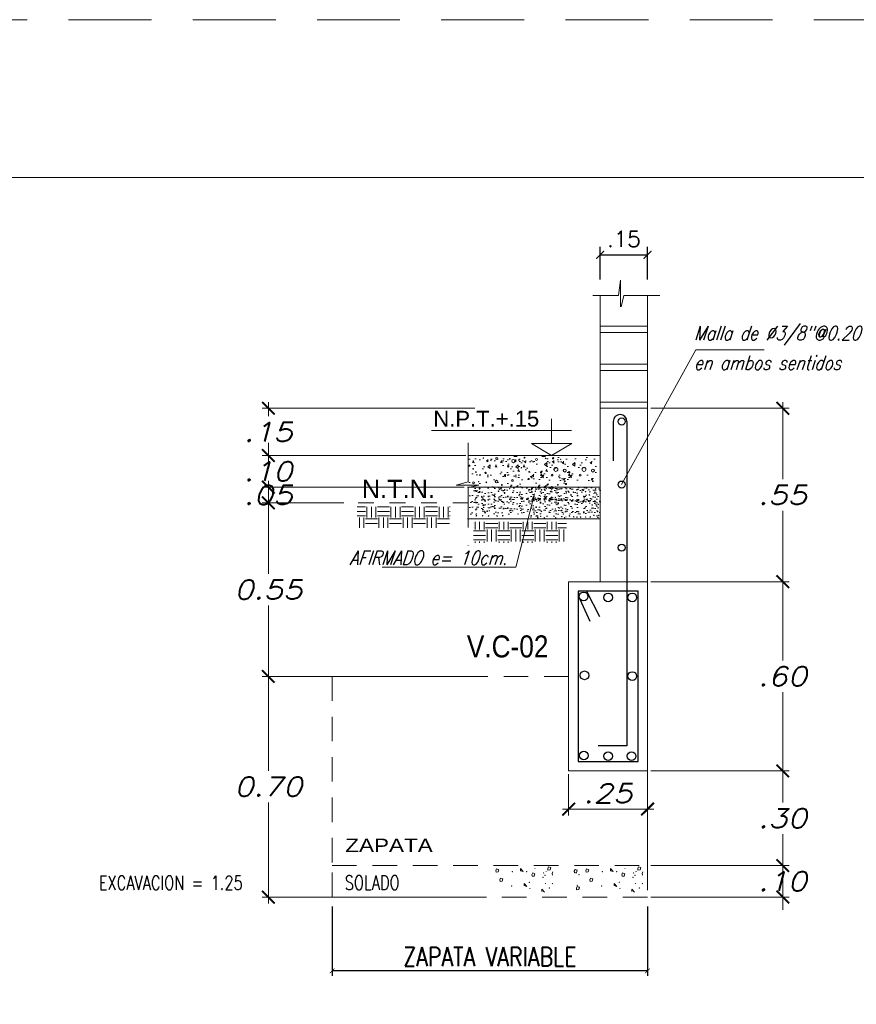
# Model space of a CAD drawing. Header units: metres. Extents: x -11 to 490, y -19 to 215.
# Tile 25 of 73: x 13.97 to 19.28, y 17.67 to 23.91. Entities that reach past the tile are written whole.
import ezdxf
from ezdxf.enums import TextEntityAlignment as Align

# ---------------------------------------------------------------- set-up
doc = ezdxf.new("R2010")
doc.units = ezdxf.units.M
for name, pattern in [('ACAD_ISO02W100', [15, 12, -3]), ('CONTINUA', [0]), ('DASHED', [19.05, 12.7, -6.35]), ('HIDDEN', [0.375, 0.25, -0.125])]:
    doc.linetypes.add(name, pattern=pattern)
for name, color, linetype in [('CIMENTACION', 7, 'Continuous'), ('Cimentación Corte', 2, 'Continuous'), ('LAYER5', 5, 'Continuous'), ('LAYER8', 21, 'Continuous'), ('VIGAS', 2, 'Continuous'), ('VPORTS', 7, 'Continuous')]:
    doc.layers.add(name, color=color, linetype=linetype)
for name, color, linetype, lineweight in [('LAYER2', 1, 'Continuous', 20), ('Layer4', 4, 'Continuous', 25), ('Lpunt', 1, 'ACAD_ISO02W100', 9), ('Pluma 0.2', 252, 'Continuous', 20), ('pluma 2 segmentada', 2, 'ACAD_ISO02W100', 20), ('Pluma Nº 0.1', 1, 'Continuous', 9)]:
    doc.layers.add(name, color=color, linetype=linetype, lineweight=lineweight)
doc.layers.add('no se imprime', color=8, linetype='DASHED', plot=False)
doc.styles.add('AMBIENTES', font='swissel.ttf')
doc.styles.add('ARIALREG', font='arial.ttf')
doc.styles.add('INDICACIONES', font='romans.shx', dxfattribs={"width": 1.2, "oblique": 15})
doc.styles.add('LETRA1', font='romans.shx')
doc.styles.add('STYLE5', font='romans.shx', dxfattribs={"width": 0.8})
doc.styles.add('T020', font='arial.ttf', dxfattribs={"height": 0.2})
doc.dimstyles.new('COTAS', dxfattribs={"dimtxt": 0.1, "dimasz": 0.05, "dimexe": 0.05, "dimexo": 0.1, "dimgap": 0.05, "dimtad": 1, "dimtih": 1, "dimtoh": 1, "dimzin": 5, "dimdsep": 46, "dimtxsty": 'LETRA1', "dimblk1": 'ARCHTICK', "dimblk2": 'ARCHTICK', "dimsah": 1, "dimcen": 0.05, "dimclrd": 8, "dimclre": 8, "dimclrt": 3, "dimadec": 0, "dimazin": 0, "dimtfac": 1, "dimtmove": 0, "dimatfit": 3, "dimldrblk": 'ARCHTICK', "dimfxl": 1, "dimtolj": 1, "dimtzin": 1, "dimarcsym": 0})
doc.dimstyles.new('ISO-25', dxfattribs={"dimtxt": 0.12, "dimasz": 0.03, "dimexe": 0.03, "dimexo": 0.06, "dimgap": 0.03, "dimtad": 1, "dimzin": 0, "dimdsep": 46, "dimtxsty": 'LETRA1', "dimblk1": 'ARCHTICK', "dimblk2": 'ARCHTICK', "dimsah": 1, "dimcen": 2.5, "dimclrd": 1, "dimclre": 1, "dimclrt": 3, "dimaunit": 1, "dimadec": 0, "dimazin": 0, "dimtfac": 1, "dimtmove": 0, "dimatfit": 3, "dimldrblk": 'ARCHTICK', "dimfxl": 1, "dimtolj": 1, "dimtzin": 0, "dimarcsym": 0})
doc.dimstyles.new('PLANTA-25', dxfattribs={"dimtxt": 0.085, "dimasz": 0.045, "dimexe": 0.04, "dimexo": 0.02, "dimgap": 0.018, "dimtad": 1, "dimtih": 1, "dimtoh": 1, "dimlfac": 0.5, "dimzin": 4, "dimdsep": 46, "dimtxsty": 'INDICACIONES', "dimblk": 'ARCHTICK', "dimcen": 0, "dimdle": 0.04, "dimclrd": 1, "dimclre": 1, "dimclrt": 3, "dimadec": 0, "dimazin": 0, "dimtfac": 1, "dimtmove": 2, "dimatfit": 3, "dimfxl": 1, "dimtolj": 1, "dimtzin": 4, "dimlwd": 5, "dimlwe": 5, "dimarcsym": 0})
pattern_1 = [(0, (-413.602, -125.00497), (0.0762, 0.0762), [0.0762, -0.0762]), (0, (-413.602, -124.9764), (0.0762, 0.0762), [0.0762, -0.0762]), (0, (-413.602, -124.94782), (0.0762, 0.0762), [0.0762, -0.0762]), (90, (-413.59248, -124.9383), (-0.0762, 0.0762), [0.0762, -0.0762]), (90, (-413.5639, -124.9383), (-0.0762, 0.0762), [0.0762, -0.0762]), (90, (-413.53533, -124.9383), (-0.0762, 0.0762), [0.0762, -0.0762])]

# ---------------------------------------------------------------- blocks, each defined once
blk = doc.blocks.new('_ARCHTICK')
at = {"color": 0, "linetype": 'ByBlock', "const_width": 0.15}
blk.add_lwpolyline([(-0.5, -0.5), (0.5, 0.5)], dxfattribs=at)
blk = doc.blocks.new('*D426')
at = {"layer": 'Defpoints', "color": 0, "linetype": 'CONTINUA', "lineweight": 5, "transparency": 16777216}
for p in [(15.9543, 18.3481), (17.9543, 18.3481), (15.9543, 17.8795)]:
    blk.add_point(p, dxfattribs=at)
at = {"layer": 'VPORTS', "color": 1, "linetype": 'CONTINUA', "lineweight": -2, "transparency": 16777216}
for p, q in [((15.9543, 18.2881), (15.9543, 17.8495)), ((17.9543, 18.2881), (17.9543, 17.8495)), ((17.9543, 17.8795), (15.9543, 17.8795))]:
    blk.add_line(p, q, dxfattribs=at)
at = {"layer": 'VPORTS', "color": 1, "linetype": 'CONTINUA', "lineweight": -2, "transparency": 16777216, "xscale": 0.03, "yscale": 0.03, "zscale": 0.03, "rotation": 180}
blk.add_blockref('_ARCHTICK', (15.9543, 17.8795), dxfattribs=at)
at = {"layer": 'VPORTS', "color": 1, "linetype": 'CONTINUA', "lineweight": -2, "transparency": 16777216, "xscale": 0.03, "yscale": 0.03, "zscale": 0.03}
blk.add_blockref('_ARCHTICK', (17.9543, 17.8795), dxfattribs=at)
at = {"layer": 'VPORTS', "color": 3, "linetype": 'CONTINUA', "lineweight": 9, "transparency": 16777216, "insert": (16.9543, 17.9695), "char_height": 0.12, "attachment_point": 5, "style": 'STYLE5'}
blk.add_mtext('\\A1;ZAPATA VARIABLE', dxfattribs=at)
blk = doc.blocks.new('*D427')
at = {"layer": 'Defpoints', "color": 0, "lineweight": 5, "ltscale": 0.25, "transparency": 16777216}
for p in [(16.0489, 20.8481), (15.5504, 19.7481), (15.9807, 19.7481)]:
    blk.add_point(p, dxfattribs=at)
at = {"layer": 'Pluma Nº 0.1', "color": 1, "lineweight": 5, "ltscale": 0.25, "transparency": 16777216}
for p, q in [((15.5504, 20.8881), (15.5504, 20.3981)), ((16.0289, 20.8481), (15.5104, 20.8481)), ((15.5504, 19.7081), (15.5504, 20.1981)), ((15.9607, 19.7481), (15.5104, 19.7481))]:
    blk.add_line(p, q, dxfattribs=at)
at = {"layer": 'Pluma Nº 0.1', "color": 1, "lineweight": 5, "ltscale": 0.25, "transparency": 16777216, "xscale": 0.08, "yscale": 0.08, "zscale": 0.08}
for p, rotation in [((15.5504, 20.8481), 90), ((15.5504, 19.7481), 270)]:
    blk.add_blockref('_ARCHTICK', p, dxfattribs=dict(at, rotation=rotation))
at = {"layer": 'Pluma Nº 0.1', "color": 3, "ltscale": 0.25, "transparency": 16777216, "insert": (15.5504, 20.2981), "char_height": 0.12, "attachment_point": 5, "style": 'INDICACIONES'}
blk.add_mtext('\\A1;0.55', dxfattribs=at)
blk = doc.blocks.new('*D428')
at = {"layer": 'Defpoints', "color": 0, "lineweight": 5, "ltscale": 0.25, "transparency": 16777216}
for p in [(16.9543, 19.7481), (15.5504, 18.3481), (16.9543, 18.3481)]:
    blk.add_point(p, dxfattribs=at)
at = {"layer": 'Pluma Nº 0.1', "color": 1, "lineweight": 5, "ltscale": 0.25, "transparency": 16777216}
for p, q in [((16.9343, 19.7481), (15.5104, 19.7481)), ((15.5504, 19.7881), (15.5504, 19.1481)), ((15.5504, 18.3081), (15.5504, 18.9481)), ((16.9343, 18.3481), (15.5104, 18.3481))]:
    blk.add_line(p, q, dxfattribs=at)
at = {"layer": 'Pluma Nº 0.1', "color": 1, "lineweight": 5, "ltscale": 0.25, "transparency": 16777216, "xscale": 0.08, "yscale": 0.08, "zscale": 0.08}
for p, rotation in [((15.5504, 19.7481), 90), ((15.5504, 18.3481), 270)]:
    blk.add_blockref('_ARCHTICK', p, dxfattribs=dict(at, rotation=rotation))
at = {"layer": 'Pluma Nº 0.1', "color": 3, "ltscale": 0.25, "transparency": 16777216, "insert": (15.5504, 19.0481), "char_height": 0.12, "attachment_point": 5, "style": 'INDICACIONES'}
blk.add_mtext('\\A1;0.70', dxfattribs=at)
blk = doc.blocks.new('*D422')
at = {"layer": 'Defpoints', "color": 0, "lineweight": 5, "ltscale": 0.25, "transparency": 16777216}
for p in [(15.5504, 21.4481), (16.8801, 21.4481), (16.8216, 21.1481)]:
    blk.add_point(p, dxfattribs=at)
at = {"layer": 'Pluma Nº 0.1', "color": 1, "lineweight": 5, "ltscale": 0.25, "transparency": 16777216}
for p, q in [((15.5504, 21.4881), (15.5504, 21.3981)), ((16.8601, 21.4481), (15.5104, 21.4481)), ((15.5504, 21.1081), (15.5504, 21.1981)), ((16.8016, 21.1481), (15.5104, 21.1481))]:
    blk.add_line(p, q, dxfattribs=at)
at = {"layer": 'Pluma Nº 0.1', "color": 1, "lineweight": 5, "ltscale": 0.25, "transparency": 16777216, "xscale": 0.08, "yscale": 0.08, "zscale": 0.08}
for p, rotation in [((15.5504, 21.4481), 90), ((15.5504, 21.1481), 270)]:
    blk.add_blockref('_ARCHTICK', p, dxfattribs=dict(at, rotation=rotation))
at = {"layer": 'Pluma Nº 0.1', "color": 3, "ltscale": 0.25, "transparency": 16777216, "insert": (15.5504, 21.2981), "char_height": 0.12, "attachment_point": 5, "style": 'INDICACIONES'}
blk.add_mtext('\\A1;.15', dxfattribs=at)
blk = doc.blocks.new('*D423')
at = {"layer": 'Defpoints', "color": 0, "linetype": 'Continuous', "lineweight": 5, "transparency": 16777216}
for p in [(17.9543, 22.4218), (17.6543, 22.1645), (17.9543, 22.1645)]:
    blk.add_point(p, dxfattribs=at)
at = {"layer": 'LAYER8', "color": 8, "linetype": 'Continuous', "lineweight": -2, "transparency": 16777216}
for p, q in [((17.6543, 22.2645), (17.6543, 22.4718)), ((17.6543, 22.4218), (17.9543, 22.4218)), ((17.9543, 22.2645), (17.9543, 22.4718))]:
    blk.add_line(p, q, dxfattribs=at)
at = {"layer": 'LAYER8', "color": 8, "linetype": 'Continuous', "lineweight": -2, "transparency": 16777216, "xscale": 0.05, "yscale": 0.05, "zscale": 0.05, "rotation": 180}
blk.add_blockref('_ARCHTICK', (17.6543, 22.4218), dxfattribs=at)
at = {"layer": 'LAYER8', "color": 8, "linetype": 'Continuous', "lineweight": -2, "transparency": 16777216, "xscale": 0.05, "yscale": 0.05, "zscale": 0.05}
blk.add_blockref('_ARCHTICK', (17.9543, 22.4218), dxfattribs=at)
at = {"layer": 'LAYER8', "color": 3, "linetype": 'Continuous', "transparency": 16777216, "insert": (17.8043, 22.5218), "char_height": 0.1, "attachment_point": 5, "style": 'LETRA1'}
blk.add_mtext('\\A1;.15', dxfattribs=at)
blk = doc.blocks.new('*D424')
at = {"layer": 'Defpoints', "color": 0, "lineweight": 5, "ltscale": 0.25, "transparency": 16777216}
for p in [(15.5504, 20.9481), (16.8083, 20.9481), (16.0439, 20.8481)]:
    blk.add_point(p, dxfattribs=at)
at = {"layer": 'Pluma Nº 0.1', "color": 1, "lineweight": 5, "ltscale": 0.25, "transparency": 16777216}
for p, q in [((15.5504, 20.8081), (15.5504, 20.9881)), ((16.7883, 20.9481), (15.5104, 20.9481)), ((16.0239, 20.8481), (15.5104, 20.8481))]:
    blk.add_line(p, q, dxfattribs=at)
at = {"layer": 'Pluma Nº 0.1', "color": 1, "lineweight": 5, "ltscale": 0.25, "transparency": 16777216, "xscale": 0.08, "yscale": 0.08, "zscale": 0.08}
for p, rotation in [((15.5504, 20.9481), 90), ((15.5504, 20.8481), 270)]:
    blk.add_blockref('_ARCHTICK', p, dxfattribs=dict(at, rotation=rotation))
at = {"layer": 'Pluma Nº 0.1', "color": 3, "ltscale": 0.25, "transparency": 16777216, "insert": (15.5504, 20.8981), "char_height": 0.12, "attachment_point": 5, "style": 'INDICACIONES'}
blk.add_mtext('\\A1;.05', dxfattribs=at)
blk = doc.blocks.new('*D425')
at = {"layer": 'Defpoints', "color": 0, "lineweight": 5, "ltscale": 0.25, "transparency": 16777216}
for p in [(15.5504, 21.1481), (16.8129, 21.1481), (16.8129, 20.9481)]:
    blk.add_point(p, dxfattribs=at)
at = {"layer": 'Pluma Nº 0.1', "color": 1, "lineweight": 5, "ltscale": 0.25, "transparency": 16777216}
for p, q in [((15.5504, 21.1481), (15.5504, 21.2281)), ((16.7929, 21.1481), (15.5104, 21.1481)), ((16.7929, 20.9481), (15.5104, 20.9481)), ((15.5504, 20.9481), (15.5504, 20.8681))]:
    blk.add_line(p, q, dxfattribs=at)
at = {"layer": 'Pluma Nº 0.1', "color": 1, "lineweight": 5, "ltscale": 0.25, "transparency": 16777216, "xscale": 0.08, "yscale": 0.08, "zscale": 0.08}
for p, rotation in [((15.5504, 21.1481), 270), ((15.5504, 20.9481), 90)]:
    blk.add_blockref('_ARCHTICK', p, dxfattribs=dict(at, rotation=rotation))
at = {"layer": 'Pluma Nº 0.1', "color": 3, "ltscale": 0.25, "transparency": 16777216, "insert": (15.5504, 21.0481), "char_height": 0.12, "attachment_point": 5, "style": 'INDICACIONES'}
blk.add_mtext('\\A1;.10', dxfattribs=at)
blk = doc.blocks.new('*D468')
at = {"layer": 'Defpoints', "color": 0, "lineweight": 5, "ltscale": 0.25, "transparency": 16777216}
for p in [(17.9543, 18.5481), (17.9543, 18.3481), (18.8115, 18.3481)]:
    blk.add_point(p, dxfattribs=at)
at = {"layer": 'Pluma Nº 0.1', "color": 1, "lineweight": 5, "ltscale": 0.25, "transparency": 16777216}
for p, q in [((18.8115, 18.5481), (18.8115, 18.6281)), ((17.9743, 18.5481), (18.8515, 18.5481)), ((18.8115, 18.5481), (18.8115, 18.3481)), ((17.9743, 18.3481), (18.8515, 18.3481)), ((18.8115, 18.3481), (18.8115, 18.2681))]:
    blk.add_line(p, q, dxfattribs=at)
at = {"layer": 'Pluma Nº 0.1', "color": 1, "lineweight": 5, "ltscale": 0.25, "transparency": 16777216, "xscale": 0.08, "yscale": 0.08, "zscale": 0.08}
for p, rotation in [((18.8115, 18.5481), 270), ((18.8115, 18.3481), 90)]:
    blk.add_blockref('_ARCHTICK', p, dxfattribs=dict(at, rotation=rotation))
at = {"layer": 'Pluma Nº 0.1', "color": 3, "ltscale": 0.25, "transparency": 16777216, "insert": (18.8115, 18.4481), "char_height": 0.12, "attachment_point": 5, "style": 'INDICACIONES'}
blk.add_mtext('\\A1;.10', dxfattribs=at)
blk = doc.blocks.new('*D469')
at = {"layer": 'Defpoints', "color": 0, "lineweight": 5, "ltscale": 0.25, "transparency": 16777216}
for p in [(17.9543, 19.1481), (18.8115, 19.1481), (17.9543, 18.5481)]:
    blk.add_point(p, dxfattribs=at)
at = {"layer": 'Pluma Nº 0.1', "color": 1, "lineweight": 5, "ltscale": 0.25, "transparency": 16777216}
for p, q in [((18.8115, 19.1881), (18.8115, 18.9481)), ((17.9743, 19.1481), (18.8515, 19.1481)), ((18.8115, 18.5081), (18.8115, 18.7481)), ((17.9743, 18.5481), (18.8515, 18.5481))]:
    blk.add_line(p, q, dxfattribs=at)
at = {"layer": 'Pluma Nº 0.1', "color": 1, "lineweight": 5, "ltscale": 0.25, "transparency": 16777216, "xscale": 0.08, "yscale": 0.08, "zscale": 0.08}
for p, rotation in [((18.8115, 19.1481), 90), ((18.8115, 18.5481), 270)]:
    blk.add_blockref('_ARCHTICK', p, dxfattribs=dict(at, rotation=rotation))
at = {"layer": 'Pluma Nº 0.1', "color": 3, "ltscale": 0.25, "transparency": 16777216, "insert": (18.8115, 18.8481), "char_height": 0.12, "attachment_point": 5, "style": 'INDICACIONES'}
blk.add_mtext('\\A1;.30', dxfattribs=at)
blk = doc.blocks.new('*D470')
at = {"layer": 'Defpoints', "color": 0, "lineweight": 5, "ltscale": 0.25, "transparency": 16777216}
for p in [(17.9543, 20.3481), (18.8115, 20.3481), (17.9543, 19.1481)]:
    blk.add_point(p, dxfattribs=at)
at = {"layer": 'Pluma Nº 0.1', "color": 1, "lineweight": 5, "ltscale": 0.25, "transparency": 16777216}
for p, q in [((18.8115, 20.3881), (18.8115, 19.8481)), ((17.9743, 20.3481), (18.8515, 20.3481)), ((18.8115, 19.1081), (18.8115, 19.6481)), ((17.9743, 19.1481), (18.8515, 19.1481))]:
    blk.add_line(p, q, dxfattribs=at)
at = {"layer": 'Pluma Nº 0.1', "color": 1, "lineweight": 5, "ltscale": 0.25, "transparency": 16777216, "xscale": 0.08, "yscale": 0.08, "zscale": 0.08}
for p, rotation in [((18.8115, 20.3481), 90), ((18.8115, 19.1481), 270)]:
    blk.add_blockref('_ARCHTICK', p, dxfattribs=dict(at, rotation=rotation))
at = {"layer": 'Pluma Nº 0.1', "color": 3, "ltscale": 0.25, "transparency": 16777216, "insert": (18.8115, 19.7481), "char_height": 0.12, "attachment_point": 5, "style": 'INDICACIONES'}
blk.add_mtext('\\A1;.60', dxfattribs=at)
blk = doc.blocks.new('*D471')
at = {"layer": 'Defpoints', "color": 0, "lineweight": 5, "ltscale": 0.25, "transparency": 16777216}
for p in [(17.9543, 21.4481), (18.8115, 21.4481), (17.9543, 20.3481)]:
    blk.add_point(p, dxfattribs=at)
at = {"layer": 'Pluma Nº 0.1', "color": 1, "lineweight": 5, "ltscale": 0.25, "transparency": 16777216}
for p, q in [((18.8115, 21.4881), (18.8115, 20.9981)), ((17.9743, 21.4481), (18.8515, 21.4481)), ((18.8115, 20.3081), (18.8115, 20.7981)), ((17.9743, 20.3481), (18.8515, 20.3481))]:
    blk.add_line(p, q, dxfattribs=at)
at = {"layer": 'Pluma Nº 0.1', "color": 1, "lineweight": 5, "ltscale": 0.25, "transparency": 16777216, "xscale": 0.08, "yscale": 0.08, "zscale": 0.08}
for p, rotation in [((18.8115, 21.4481), 90), ((18.8115, 20.3481), 270)]:
    blk.add_blockref('_ARCHTICK', p, dxfattribs=dict(at, rotation=rotation))
at = {"layer": 'Pluma Nº 0.1', "color": 3, "ltscale": 0.25, "transparency": 16777216, "insert": (18.8115, 20.8981), "char_height": 0.12, "attachment_point": 5, "style": 'INDICACIONES'}
blk.add_mtext('\\A1;.55', dxfattribs=at)
blk = doc.blocks.new('*D466')
at = {"layer": 'Defpoints', "color": 0, "lineweight": 5, "ltscale": 0.25, "transparency": 16777216}
for p in [(17.4543, 19.1481), (17.9543, 19.1481), (17.4543, 18.9059)]:
    blk.add_point(p, dxfattribs=at)
at = {"layer": 'Pluma Nº 0.1', "color": 1, "lineweight": 5, "ltscale": 0.25, "transparency": 16777216}
for p, q in [((17.4543, 19.1281), (17.4543, 18.8659)), ((17.9543, 19.1281), (17.9543, 18.8659)), ((17.9943, 18.9059), (17.4143, 18.9059))]:
    blk.add_line(p, q, dxfattribs=at)
at = {"layer": 'Pluma Nº 0.1', "color": 1, "lineweight": 5, "ltscale": 0.25, "transparency": 16777216, "xscale": 0.08, "yscale": 0.08, "zscale": 0.08, "rotation": 180}
blk.add_blockref('_ARCHTICK', (17.4543, 18.9059), dxfattribs=at)
at = {"layer": 'Pluma Nº 0.1', "color": 1, "lineweight": 5, "ltscale": 0.25, "transparency": 16777216, "xscale": 0.08, "yscale": 0.08, "zscale": 0.08}
blk.add_blockref('_ARCHTICK', (17.9543, 18.9059), dxfattribs=at)
at = {"layer": 'Pluma Nº 0.1', "color": 3, "ltscale": 0.25, "transparency": 16777216, "insert": (17.7043, 19.0059), "char_height": 0.12, "attachment_point": 5, "style": 'INDICACIONES'}
blk.add_mtext('\\A1;.25', dxfattribs=at)

msp = doc.modelspace()

# ---------------------------------------------------------------- hatches: boundary and pattern name
at = {"layer": 'VPORTS', "linetype": 'CONTINUA', "lineweight": 9}
h = msp.add_hatch(dxfattribs=at)
h.set_pattern_fill('AR-CONC', color=3, scale=0.0008, angle=45, style=0)
h.set_pattern_definition([(85, (248.86644, 107.5173), (-0.11207572, 0.094042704), [0.01524, -0.16764]), (140, (248.86644, 107.5173), (0.12801431, 0.088141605), [0.012192, -0.134112]), (34.549, (248.8571, 107.52514), (0.01593773, 0.18218419), [0.012952, -0.142472]), (88.8158, (248.89518, 107.54604), (-0.1771282, 0.12956273), [0.02286, -0.25146]), (38.3644, (248.88042, 107.55684), (0.00566892, 0.27426115), [0.019428, -0.213708]), (143.816, (248.89518, 107.54604), (0.00566846, 0.2742611), [0.018288, -0.201168]), (114, (248.87363, 107.55322), (-0.14361644, 0.027916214), [0.01524, -0.16764]), (169, (248.87363, 107.55322), (0.06923194, 0.139152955), [0.012192, -0.134112]), (63.5486, (248.86166, 107.55555), (-0.07438403, 0.167069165), [0.012952, -0.142472]), (97.5, (248.866444, 107.5173), (0.046084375, 0.049578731), [0, -0.1324864, 0, -0.136144, 0, -0.13462]), (127.5, (248.866444, 107.5173), (0.018871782, 0.0944696), [0, -0.0776224, 0, -0.1294384, 0, -0.051308]), (167.5, (248.898486, 107.48526), (-0.07994229, 0.073460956), [0, -0.0508, 0, -0.158496, 0, -0.210312]), (177.5, (248.91285, 107.47089), (-0.069411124, 0.098177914), [0, -0.06604, 0, -0.1052576, 0, -0.149352])])
h.paths.add_polyline_path([(16.8171, 20.9481), (16.8171, 21.1481), (17.4543, 21.1481), (17.4543, 20.9481)])
h = msp.add_hatch(dxfattribs=at)
h.set_pattern_fill('AR-CONC', color=3, scale=0.0008, angle=45, style=0)
h.set_pattern_definition([(85, (249.04447, 107.5173), (-0.11207572, 0.094042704), [0.01524, -0.16764]), (140, (249.04447, 107.5173), (0.12801431, 0.088141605), [0.012192, -0.134112]), (34.549, (249.03513, 107.52514), (0.01593773, 0.18218419), [0.012952, -0.142472]), (88.8158, (249.07321, 107.54604), (-0.1771282, 0.12956273), [0.02286, -0.25146]), (38.3644, (249.05845, 107.55684), (0.00566892, 0.27426115), [0.019428, -0.213708]), (143.816, (249.07321, 107.54604), (0.00566846, 0.2742611), [0.018288, -0.201168]), (114, (249.05166, 107.55322), (-0.14361644, 0.027916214), [0.01524, -0.16764]), (169, (249.05166, 107.55322), (0.06923194, 0.139152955), [0.012192, -0.134112]), (63.5486, (249.03969, 107.55555), (-0.07438403, 0.167069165), [0.012952, -0.142472]), (97.5, (249.044475, 107.5173), (0.046084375, 0.049578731), [0, -0.1324864, 0, -0.136144, 0, -0.13462]), (127.5, (249.044475, 107.5173), (0.018871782, 0.0944696), [0, -0.0776224, 0, -0.1294384, 0, -0.051308]), (167.5, (249.076516, 107.48526), (-0.07994229, 0.073460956), [0, -0.0508, 0, -0.158496, 0, -0.210312]), (177.5, (249.09088, 107.47089), (-0.069411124, 0.098177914), [0, -0.06604, 0, -0.1052576, 0, -0.149352])])
h.paths.add_polyline_path([(16.9951, 20.9481), (16.9951, 21.1481), (17.6323, 21.1481), (17.6323, 20.9481)])
h = msp.add_hatch(dxfattribs=at)
h.set_pattern_fill('AR-SAND', color=2, scale=0.001, angle=45, style=0)
h.set_pattern_definition([(97.5, (248.866444, 107.80787), (0.035738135, 0.033475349), [0, -0.038608, 0, -0.04318, 0, -0.041275]), (127.5, (248.866444, 107.80787), (0.018901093, 0.082473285), [0, -0.020828, 0, -0.034798, 0, -0.013335]), (167.5, (248.888536, 107.78578), (-0.0558299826, 0.056033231), [0, -0.0127, 0, -0.04572, 0, -0.05969]), (177.5, (248.888536, 107.78578), (-0.03822811, 0.069755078), [0, -0.00635, 0, -0.029972, 0, -0.03429])])
h.paths.add_polyline_path([(17.6543, 20.9481), (17.6543, 20.8481), (16.8195, 20.8481), (16.8366, 20.9498)])
h = msp.add_hatch(dxfattribs=at)
h.set_pattern_fill('AR-SAND', color=2, scale=0.001, angle=45, style=0)
h.set_pattern_definition([(97.5, (248.866444, 107.73502), (0.035738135, 0.033475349), [0, -0.038608, 0, -0.04318, 0, -0.041275]), (127.5, (248.866444, 107.73502), (0.018901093, 0.082473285), [0, -0.020828, 0, -0.034798, 0, -0.013335]), (167.5, (248.888536, 107.712927), (-0.0558299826, 0.056033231), [0, -0.0127, 0, -0.04572, 0, -0.05969]), (177.5, (248.888536, 107.71293), (-0.03822811, 0.069755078), [0, -0.00635, 0, -0.029972, 0, -0.03429])])
h.paths.add_polyline_path([(17.6543, 20.8752), (17.6543, 20.7752), (16.8195, 20.7752), (16.8366, 20.877)])
at = {"layer": 'VPORTS', "linetype": 'CONTINUA', "lineweight": 5}
h = msp.add_hatch(dxfattribs=at)
h.set_pattern_fill('EARTH', color=251, scale=0.012, style=0)
h.set_pattern_definition(pattern_1)
h.paths.add_polyline_path([(16.1136, 20.8238), (16.7029, 20.8238), (16.7029, 20.6909), (16.1136, 20.6909)])
h = msp.add_hatch(dxfattribs=at)
h.set_pattern_fill('EARTH', color=251, scale=0.012, style=0)
h.set_pattern_definition(pattern_1)
h.paths.add_polyline_path([(16.8502, 20.7273), (17.4396, 20.7273), (17.4396, 20.5943), (16.8502, 20.5943)])

# ---------------------------------------------------------------- linework, layer by layer
at = {"layer": 'CIMENTACION', "color": 250, "linetype": 'Continuous', "lineweight": 0}
for p, q in [((16.9975, 18.5272), (16.9927, 18.5154)), ((16.9927, 18.5154), (16.9943, 18.506)), ((16.9943, 18.506), (17.0077, 18.5075)), ((17.0117, 18.5217), (16.9975, 18.5272)), ((17.0077, 18.5075), (17.0117, 18.5217)), ((17.1484, 18.5152), (17.1484, 18.5294)), ((17.1484, 18.5294), (17.1654, 18.5105)), ((17.1654, 18.5105), (17.1484, 18.5152)), ((17.2262, 18.5011), (17.2214, 18.4893)), ((17.2214, 18.4893), (17.223, 18.4798)), ((17.2404, 18.4956), (17.2262, 18.5011)), ((17.2364, 18.4814), (17.2404, 18.4956)), ((17.3264, 18.5406), (17.3216, 18.5288)), ((17.3216, 18.5288), (17.3232, 18.5193)), ((17.3232, 18.5193), (17.3366, 18.5209)), ((17.3406, 18.5351), (17.3264, 18.5406)), ((17.3366, 18.5209), (17.3406, 18.5351)), ((17.3543, 18.5088), (17.3496, 18.497)), ((17.3496, 18.497), (17.3512, 18.4875)), ((17.4947, 18.5234), (17.49, 18.5116)), ((17.49, 18.5116), (17.4916, 18.5021)), ((17.4916, 18.5021), (17.505, 18.5037)), ((17.5089, 18.5179), (17.4947, 18.5234)), ((17.505, 18.5037), (17.5089, 18.5179)), ((17.5679, 18.5272), (17.5632, 18.5154)), ((17.5632, 18.5154), (17.5648, 18.506)), ((17.5648, 18.506), (17.5782, 18.5075)), ((17.5821, 18.5217), (17.5679, 18.5272)), ((17.5782, 18.5075), (17.5821, 18.5217)), ((17.7188, 18.5152), (17.7188, 18.5294)), ((17.7188, 18.5294), (17.7359, 18.5105)), ((17.7359, 18.5105), (17.7188, 18.5152)), ((17.7966, 18.5011), (17.7919, 18.4893)), ((17.7919, 18.4893), (17.7935, 18.4798)), ((17.8108, 18.4956), (17.7966, 18.5011)), ((17.8069, 18.4814), (17.8108, 18.4956)), ((17.8968, 18.5406), (17.8921, 18.5288)), ((17.8921, 18.5288), (17.8937, 18.5193)), ((17.8937, 18.5193), (17.9071, 18.5209)), ((17.911, 18.5351), (17.8968, 18.5406)), ((17.9071, 18.5209), (17.911, 18.5351)), ((17.9248, 18.5088), (17.92, 18.497)), ((17.92, 18.497), (17.9216, 18.4875)), ((17.0225, 18.4685), (17.0178, 18.4567)), ((17.0178, 18.4567), (17.0194, 18.4472)), ((17.0194, 18.4472), (17.0328, 18.4488)), ((17.0367, 18.463), (17.0225, 18.4685)), ((17.0328, 18.4488), (17.0367, 18.463)), ((17.1714, 18.4208), (17.1714, 18.4349)), ((17.1714, 18.4349), (17.1884, 18.416)), ((17.223, 18.4798), (17.2364, 18.4814)), ((17.593, 18.4685), (17.5883, 18.4567)), ((17.5883, 18.4567), (17.5898, 18.4472)), ((17.5898, 18.4472), (17.6032, 18.4488)), ((17.6072, 18.463), (17.593, 18.4685)), ((17.6032, 18.4488), (17.6072, 18.463)), ((17.7419, 18.4208), (17.7419, 18.4349)), ((17.7419, 18.4349), (17.7589, 18.416)), ((17.7935, 18.4798), (17.8069, 18.4814)), ((17.1884, 18.416), (17.1714, 18.4208)), ((17.2841, 18.3832), (17.2841, 18.3974)), ((17.2841, 18.3974), (17.3012, 18.3785)), ((17.5082, 18.4156), (17.5035, 18.4037)), ((17.5035, 18.4037), (17.505, 18.3943)), ((17.505, 18.3943), (17.5185, 18.3959)), ((17.5224, 18.41), (17.5082, 18.4156)), ((17.5185, 18.3959), (17.5224, 18.41)), ((17.7589, 18.416), (17.7419, 18.4208)), ((17.8546, 18.3832), (17.8546, 18.3974)), ((17.8546, 18.3974), (17.8716, 18.3785))]:
    msp.add_line(p, q, dxfattribs=at)
for centre in [(17.097, 18.5094), (17.1885, 18.5094), (17.2401, 18.5293), (17.2958, 18.5015), (17.3037, 18.4856), (17.3117, 18.5094), (17.5005, 18.5015), (17.5204, 18.4896), (17.6675, 18.5094), (17.7589, 18.5094), (17.8106, 18.5293), (17.8662, 18.5015), (17.8742, 18.4856), (17.8821, 18.5094), (17.2043, 18.4419), (17.2918, 18.4737), (17.3077, 18.4339), (17.3514, 18.4339), (17.5085, 18.422), (17.7748, 18.4419), (17.8623, 18.4737), (17.8782, 18.4339), (17.9219, 18.4339), (17.0931, 18.4181), (17.2083, 18.4022), (17.3315, 18.4061), (17.5204, 18.4061), (17.6635, 18.4181), (17.7788, 18.4022), (17.902, 18.4061)]:
    msp.add_circle(centre, 0.000981, dxfattribs=at)
at = {"layer": 'Cimentación Corte', "color": 5}
for p, q in [((17.7361, 21.3644), (17.7361, 21.1144)), ((17.7361, 21.3644), (17.7361, 21.1144)), ((17.8236, 21.3644), (17.8236, 19.3083)), ((17.8236, 19.3083), (17.6423, 19.3083))]:
    msp.add_line(p, q, dxfattribs=at)
msp.add_arc((17.7799, 21.3644), 0.0437, 0, 180, dxfattribs=at)
at = {"layer": 'LAYER5', "color": 2, "linetype": 'Continuous'}
for p, q in [((17.5135, 20.2611), (17.5887, 20.0972)), ((17.5682, 20.2881), (17.6505, 20.1269))]:
    msp.add_line(p, q, dxfattribs=at)
msp.add_lwpolyline([(17.8943, 20.2881), (17.5143, 20.2881), (17.5143, 19.2081), (17.8943, 19.2081)], close=True, dxfattribs=at)
at = {"layer": 'LAYER5', "color": 4, "linetype": 'Continuous'}
for centre, radius in [((17.7901, 21.3644), 0.0224), ((17.7901, 20.9644), 0.0224), ((17.7901, 20.5644), 0.0224), ((17.5493, 20.2552), 0.0275), ((17.7043, 20.249), 0.0275), ((17.8579, 20.249), 0.0275), ((17.5551, 19.7545), 0.0275), ((17.8579, 19.7499), 0.0275), ((17.5505, 19.2463), 0.0275), ((17.7043, 19.2417), 0.0275), ((17.8534, 19.2417), 0.0275)]:
    msp.add_circle(centre, radius, dxfattribs=at)
at = {"layer": 'Lpunt', "color": 251, "lineweight": 5, "ltscale": 0.013}
for p, q in [((15.9543, 19.7481), (15.9543, 18.5481)), ((17.4543, 19.7481), (15.9543, 19.7481))]:
    msp.add_line(p, q, dxfattribs=at)
msp.add_lwpolyline([(15.9543, 18.5481), (17.9543, 18.5481), (17.9543, 18.3481), (15.9543, 18.3481)], close=True, dxfattribs=at)
at = {"layer": 'no se imprime', "color": 251, "linetype": 'HIDDEN', "lineweight": 5, "ltscale": 2.1}
msp.add_lwpolyline([(-3.8281, -6.5871), (-3.8281, 23.9129), (39.1719, 23.9129), (39.1719, -6.5871)], close=True, dxfattribs=at)
at = {"layer": 'Pluma 0.2', "color": 4, "ltscale": 0.5}
msp.add_lwpolyline([(-2.8281, 22.9129), (38.1719, 22.9129), (38.1719, -5.5871), (-2.8281, -5.5871)], close=True, dxfattribs=at)
at = {"layer": 'pluma 2 segmentada', "color": 1, "lineweight": 13, "ltscale": 0.13}
msp.add_lwpolyline([(17.7901, 20.9644), (18.2595, 21.8189), (18.6927, 21.8189)], dxfattribs=at)
at = {"layer": 'VIGAS', "color": 152, "linetype": 'Continuous', "lineweight": 5}
for p, q in [((17.3465, 21.3805), (17.3465, 21.2252)), ((16.5839, 21.3074), (17.4715, 21.3074)), ((17.3465, 21.1481), (17.2186, 21.2252)), ((17.4744, 21.2252), (17.2186, 21.2252)), ((17.3465, 21.1481), (17.4744, 21.2252)), ((17.9543, 19.1481), (17.9543, 18.5481))]:
    msp.add_line(p, q, dxfattribs=at)
at = {"layer": 'VPORTS', "color": 8, "linetype": 'CONTINUA', "lineweight": 9}
for p, q in [((17.7712, 22.1645), (17.7839, 22.2604)), ((17.7839, 22.2604), (17.7839, 22.0913)), ((17.7712, 22.1645), (17.6074, 22.1645)), ((17.7864, 22.0913), (17.8044, 22.1645)), ((18.0317, 22.1645), (17.8044, 22.1645)), ((17.8712, 22.1645), (17.8044, 22.1645)), ((16.8171, 21.2291), (16.8171, 20.9817)), ((16.8171, 20.9817), (16.7421, 20.9606)), ((16.7421, 20.9606), (16.8855, 20.9606)), ((16.8855, 20.9606), (16.8171, 20.9456)), ((16.8855, 20.9606), (16.8171, 20.9456)), ((16.8855, 20.9606), (16.8171, 20.9456)), ((16.8855, 20.9606), (16.8171, 20.9456)), ((16.8171, 20.9456), (16.8171, 20.6915)), ((16.8171, 20.9456), (16.8171, 20.7174)), ((16.8171, 20.5809), (16.8171, 20.5777))]:
    msp.add_line(p, q, dxfattribs=at)
at = {"layer": 'VPORTS', "color": 2, "linetype": 'CONTINUA', "lineweight": 9}
for p, q in [((17.6543, 21.4481), (17.6543, 22.1645)), ((17.9543, 21.4481), (17.9543, 22.1645)), ((17.6543, 21.9681), (17.9543, 21.9681)), ((17.6543, 21.9281), (17.9543, 21.9281)), ((17.6543, 21.7281), (17.9543, 21.7281)), ((17.6543, 21.6881), (17.9543, 21.6881)), ((17.6543, 21.4881), (17.9543, 21.4881)), ((16.8171, 21.1481), (17.6543, 21.1481)), ((17.4543, 21.1481), (16.8171, 21.1481)), ((17.6543, 20.9481), (16.8134, 20.9481)), ((17.6543, 20.7481), (16.8134, 20.7481))]:
    msp.add_line(p, q, dxfattribs=at)
at = {"layer": 'VPORTS', "color": 3, "linetype": 'CONTINUA', "lineweight": 9}
for p, q in [((17.6543, 21.4481), (17.6543, 20.3481)), ((17.9543, 20.3481), (17.9543, 21.4481))]:
    msp.add_line(p, q, dxfattribs=at)
at = {"layer": 'VPORTS', "color": 8, "linetype": 'Continuous', "lineweight": 9}
for q in [(17.2378, 20.9048), (16.2718, 20.4413)]:
    msp.add_line((17.1203, 20.4413), q, dxfattribs=at)
at = {"layer": 'VPORTS', "color": 4, "linetype": 'HIDDEN', "lineweight": 9, "ltscale": 0.4}
msp.add_line((16.8195, 20.8481), (16.0489, 20.8481), dxfattribs=at)
at = {"layer": 'VPORTS', "color": 3, "linetype": 'CONTINUA', "lineweight": 9}
msp.add_lwpolyline([(17.6543, 21.4481), (17.9543, 21.4481)], dxfattribs=at)
msp.add_lwpolyline([(17.4543, 20.3481), (17.9543, 20.3481), (17.9543, 19.1481), (17.4543, 19.1481)], close=True, dxfattribs=at)
at = {"layer": 'VPORTS', "color": 2, "linetype": 'CONTINUA', "lineweight": 9}
for centre, radius in [((16.9128, 21.132), 0.00148), ((16.8251, 21.0843), 0.00311), ((16.8838, 20.9828), 0.00197), ((16.8897, 20.9391), 0.00305), ((16.8897, 20.9176), 0.00305), ((16.9321, 20.9789), 0.00246), ((17.0088, 20.9225), 0.00152), ((17.0102, 20.9449), 0.00152), ((17.0102, 20.9225), 0.00152), ((17.0155, 20.9359), 0.00229), ((17.0306, 20.9622), 0.00265), ((17.0306, 20.9622), 0.00265), ((17.0306, 20.9622), 0.00265), ((17.0306, 20.9622), 0.00265), ((17.0489, 20.9309), 0.00174), ((17.0798, 20.939), 0.00131), ((17.2209, 20.9391), 0.00305), ((17.2209, 20.9176), 0.00305), ((17.243, 20.9449), 0.00152), ((17.243, 20.9225), 0.00152), ((17.2483, 20.9359), 0.00229), ((17.2817, 20.9309), 0.00174), ((17.3008, 20.9323), 0.00152), ((17.3062, 20.9458), 0.00229), ((17.3126, 20.939), 0.00131), ((17.3395, 20.9408), 0.00174), ((17.3395, 20.9193), 0.00174), ((17.3414, 20.9449), 0.00152), ((17.3414, 20.9225), 0.00152), ((17.3468, 20.9359), 0.00229), ((17.3475, 20.9502), 0.00152), ((17.3704, 20.9489), 0.00131), ((17.3801, 20.9309), 0.00174), ((17.3862, 20.9621), 0.00246), ((17.3862, 20.9621), 0.00246), ((17.3862, 20.9621), 0.00246), ((17.4111, 20.939), 0.00131), ((17.4374, 20.9681), 0.00406), ((17.4374, 20.9681), 0.00406), ((17.4372, 20.9206), 0.00152), ((17.5612, 20.9192), 0.00152), ((17.6254, 20.9378), 0.00152), ((17.6474, 20.9361), 0.00152), ((16.9034, 20.8883), 0.00179), ((16.9034, 20.8668), 0.00179), ((16.9443, 20.8874), 0.00087), ((16.9443, 20.8659), 0.00087), ((17.0102, 20.8789), 0.00152), ((17.0155, 20.8699), 0.00229), ((17.0489, 20.9094), 0.00174), ((17.0798, 20.873), 0.00131), ((17.2346, 20.8883), 0.00179), ((17.2346, 20.8668), 0.00179), ((17.2349, 20.8973), 0.00087), ((17.2349, 20.8758), 0.00087), ((17.243, 20.8789), 0.00152), ((17.2483, 20.8699), 0.00229), ((17.2756, 20.8874), 0.00087), ((17.2756, 20.8659), 0.00087), ((17.2817, 20.9094), 0.00174), ((17.3008, 20.8887), 0.00152), ((17.3008, 20.8672), 0.00152), ((17.3062, 20.8798), 0.00229), ((17.3126, 20.873), 0.00131), ((17.3414, 20.8789), 0.00152), ((17.3468, 20.8699), 0.00229), ((17.3475, 20.8842), 0.00152), ((17.3704, 20.8829), 0.00131), ((17.3801, 20.9094), 0.00174), ((17.4053, 20.8941), 0.00152), ((17.4053, 20.8726), 0.00152), ((17.4111, 20.873), 0.00131), ((17.4401, 20.9118), 0.00152), ((17.4842, 20.9162), 0.00152), ((17.5115, 20.8951), 0.00152), ((17.5501, 20.8904), 0.00152), ((17.5863, 20.8992), 0.00152), ((17.5927, 20.8618), 0.00152), ((17.6144, 20.9091), 0.00152), ((16.9134, 20.8328), 0.00305), ((16.9371, 20.7954), 0.00229), ((16.9622, 20.8221), 0.00152), ((17.0439, 20.813), 0.00229), ((17.2483, 20.8206), 0.00229), ((17.2817, 20.7941), 0.00174), ((17.3704, 20.81), 0.00131), ((17.3801, 20.8366), 0.00174), ((17.4053, 20.8212), 0.00152), ((17.4053, 20.7997), 0.00152), ((17.4111, 20.8002), 0.00131), ((17.4162, 20.8137), 0.00152), ((17.4368, 20.8325), 0.000763), ((17.6025, 20.8151), 0.00152), ((17.6033, 20.8343), 0.00152), ((17.6337, 20.8489), 0.00152), ((17.6423, 20.8384), 0.00152), ((16.8683, 20.7781), 0.00152), ((16.8697, 20.7664), 0.00152), ((16.9094, 20.7664), 0.00152), ((16.9462, 20.7657), 0.00152), ((17.0006, 20.7657), 0.00152), ((17.0366, 20.7664), 0.00152), ((17.1329, 20.7781), 0.00152), ((17.216, 20.7584), 0.00152), ((17.217, 20.7672), 0.00152), ((17.236, 20.7781), 0.00152), ((17.2486, 20.7658), 0.00152), ((17.257, 20.7644), 0.00152), ((17.2588, 20.7537), 0.00152), ((17.2765, 20.763), 0.00152), ((17.3007, 20.7532), 0.00152), ((17.3165, 20.7639), 0.00152), ((17.3616, 20.7639), 0.00152), ((17.362, 20.7916), 0.000763), ((17.3714, 20.7532), 0.00152), ((17.4109, 20.7607), 0.00152), ((17.4211, 20.7781), 0.00152), ((17.4295, 20.7537), 0.00152), ((17.4368, 20.7597), 0.000763), ((17.4593, 20.7658), 0.00152), ((17.4625, 20.7781), 0.00152), ((17.4863, 20.7602), 0.00152), ((17.5072, 20.7579), 0.00152), ((17.5267, 20.7781), 0.00152), ((17.5295, 20.7579), 0.00152), ((17.5621, 20.7588), 0.00152), ((17.5909, 20.7597), 0.00152), ((17.6026, 20.7897), 0.00152), ((17.6142, 20.7695), 0.00152), ((17.6335, 20.7657), 0.00152), ((17.6379, 20.7936), 0.00152), ((17.6393, 20.7556), 0.00152), ((17.6444, 20.769), 0.00152)]:
    msp.add_circle(centre, radius, dxfattribs=at)
at = {"layer": 'VPORTS', "color": 3, "linetype": 'CONTINUA', "lineweight": 9}
for centre, radius in [((16.9981, 21.1296), 0.0064), ((17.0816, 21.1281), 0.00246), ((17.1043, 21.1133), 0.0104), ((17.1748, 21.135), 0.00287), ((17.2506, 21.1237), 0.00591), ((17.3083, 21.1306), 0.00203), ((17.3551, 21.1315), 0.00421), ((17.4034, 21.1251), 0.00148), ((16.8488, 21.0636), 0.00203), ((16.867, 21.0444), 0.00246), ((17.0713, 21.0803), 0.00443), ((17.1546, 21.071), 0.00197), ((17.2033, 21.0449), 0.00246), ((17.2797, 21.0429), 0.00443), ((17.3733, 21.0606), 0.0123), ((17.43, 21.0532), 0.00951), ((17.4578, 21.0429), 0.00443), ((17.5514, 21.0606), 0.0123), ((17.608, 21.0532), 0.00951), ((16.9281, 21.038), 0.00421), ((16.9974, 20.9833), 0.00802), ((17.0979, 20.9907), 0.00542), ((17.2004, 20.9996), 0.00406), ((17.3492, 21.0247), 0.00551), ((17.5272, 21.0247), 0.00551), ((16.8512, 20.9754), 0.00542), ((17.3196, 20.9631), 0.00295), ((17.3196, 20.9631), 0.00295), ((17.3196, 20.9631), 0.00295)]:
    msp.add_circle(centre, radius, dxfattribs=at)

# ---------------------------------------------------------------- texts
at = {"color": 2, "style": 'STYLE5', "oblique": 18, "width": 0.8}
for s, p in [('Malla de Ø3/8"@0.20', (18.2473, 21.8796)), ('en ambos sentidos', (18.2473, 21.6919))]:
    msp.add_text(s, height=0.09, dxfattribs=at).set_placement(p)
msp.add_text(' AFIRMADO e= 10cm.', height=0.09, dxfattribs=at).set_placement((16.5387, 20.5446), align=Align.TOP_CENTER)
at = {"layer": 'LAYER2', "style": 'AMBIENTES', "width": 1.2}
msp.add_text('ZAPATA', height=0.085, dxfattribs=at).set_placement((16.0383, 18.6336))
at = {"layer": 'Layer4', "color": 7, "style": 'T020'}
msp.add_text('N.T.N.', height=0.115, dxfattribs=at).set_placement((16.1427, 20.8795))
at = {"layer": 'Layer4', "color": 7, "style": 'T020', "width": 0.85}
msp.add_text('V.C-02', height=0.14, dxfattribs=at).set_placement((16.8089, 19.8679))
at = {"layer": 'VPORTS', "color": 2, "linetype": 'CONTINUA', "lineweight": 9, "style": 'ARIALREG'}
msp.add_text('N.P.T.+.15', height=0.1, dxfattribs=at).set_placement((16.5963, 21.3322))
at = {"layer": 'VPORTS', "color": 3, "linetype": 'CONTINUA', "lineweight": 9, "style": 'STYLE5', "width": 0.75}
for s, p in [('EXCAVACION = 1.25', (14.4763, 18.3938)), ('SOLADO', (16.0351, 18.3947))]:
    msp.add_text(s, height=0.09, dxfattribs=at).set_placement(p)

# ---------------------------------------------------------------- dimensions: what is measured, and where the dimension line sits
at = {"layer": 'LAYER8', "color": 1, "linetype": 'Continuous'}
dim = msp.add_linear_dim(base=(17.9543, 22.4218), p1=(17.6543, 22.1645), p2=(17.9543, 22.1645), text='.15', dimstyle='COTAS', dxfattribs=at)
dim.commit()
dim.dimension.update_dxf_attribs({"geometry": '*D423', "text_midpoint": (17.8043, 22.4218), "dimtype": 160})
at = {"layer": 'Pluma Nº 0.1', "ltscale": 0.25}
for base, p1, p2, text, picture, middle in [((15.5504, 21.4481), (16.8216, 21.1481), (16.8801, 21.4481), '.15', '*D422', (15.5504, 21.2981)), ((15.5504, 20.9481), (16.0439, 20.8481), (16.8083, 20.9481), '.05', '*D424', (15.5504, 20.8981)), ((18.8115, 18.3481), (17.9543, 18.5481), (17.9543, 18.3481), '.10', '*D468', (18.8115, 18.4481))]:
    dim = msp.add_linear_dim(base=base, p1=p1, p2=p2, angle=90, text=text, dimstyle='PLANTA-25', override={"dimtxt": 0.12, "dimasz": 0.08, "dimgap": 0.04}, dxfattribs=at)
    dim.commit()
    dim.dimension.update_dxf_attribs({"geometry": picture, "text_midpoint": middle, "dimtype": 160})
for base, p1, p2, picture, middle in [((18.8115, 21.4481), (17.9543, 20.3481), (17.9543, 21.4481), '*D471', (18.8115, 20.8981)), ((15.5504, 21.1481), (16.8129, 20.9481), (16.8129, 21.1481), '*D425', (15.5504, 21.0481)), ((18.8115, 20.3481), (17.9543, 19.1481), (17.9543, 20.3481), '*D470', (18.8115, 19.7481)), ((18.8115, 19.1481), (17.9543, 18.5481), (17.9543, 19.1481), '*D469', (18.8115, 18.8481))]:
    dim = msp.add_linear_dim(base=base, p1=p1, p2=p2, angle=90, dimstyle='PLANTA-25', override={"dimtxt": 0.12, "dimasz": 0.08, "dimgap": 0.04}, dxfattribs=at)
    dim.commit()
    dim.dimension.update_dxf_attribs({"geometry": picture, "text_midpoint": middle})
for base, p1, p2, text, picture, middle in [((15.5504, 19.7481), (16.0489, 20.8481), (15.9807, 19.7481), '0.55', '*D427', (15.5504, 20.2981)), ((15.5504, 18.3481), (16.9543, 19.7481), (16.9543, 18.3481), '0.70', '*D428', (15.5504, 19.0481))]:
    dim = msp.add_linear_dim(base=base, p1=p1, p2=p2, angle=90, text=text, dimstyle='PLANTA-25', override={"dimtxt": 0.12, "dimasz": 0.08, "dimgap": 0.04}, dxfattribs=at)
    dim.commit()
    dim.dimension.update_dxf_attribs({"geometry": picture, "text_midpoint": middle})
dim = msp.add_linear_dim(base=(17.4543, 18.9059), p1=(17.9543, 19.1481), p2=(17.4543, 19.1481), dimstyle='PLANTA-25', override={"dimtxt": 0.12, "dimasz": 0.08, "dimgap": 0.04}, dxfattribs=at)
dim.commit()
dim.dimension.update_dxf_attribs({"geometry": '*D466', "text_midpoint": (17.7043, 19.0059)})
at = {"layer": 'VPORTS', "color": 2, "linetype": 'CONTINUA', "lineweight": 9}
dim = msp.add_linear_dim(base=(15.9543, 17.8795), p1=(17.9543, 18.3481), p2=(15.9543, 18.3481), text='ZAPATA VARIABLE', dimstyle='ISO-25', override={"dimtxsty": 'STYLE5', "dimtmove": 1}, dxfattribs=at)
dim.commit()
dim.dimension.update_dxf_attribs({"geometry": '*D426', "text_midpoint": (16.9543, 17.8795), "dimtype": 160})

doc.saveas('drawing.dxf')
